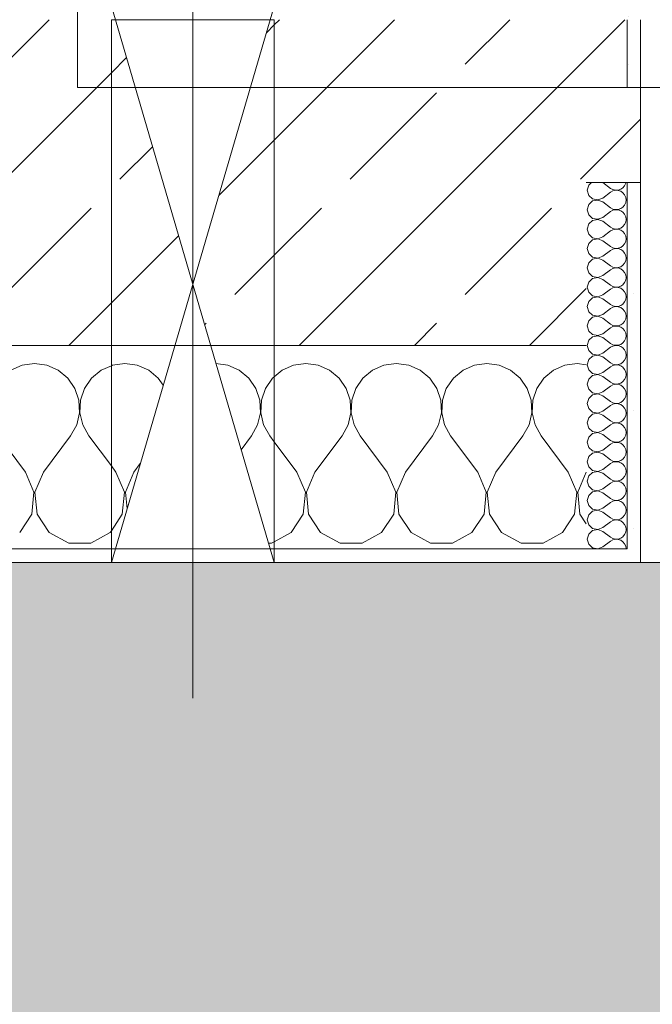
# Model space of a CAD drawing. Header units: metres. Extents: x -3.6 to 84.5, y -11 to 16.8.
# Tile 241 of 256: x 43.922 to 44.389, y -0.481 to 0.245. Entities that reach past the tile are written whole.
import ezdxf

# ---------------------------------------------------------------- set-up
doc = ezdxf.new("R2010")
doc.units = ezdxf.units.M
doc.header["$MEASUREMENT"] = 0
for name, color, linetype in [('154 - Bemaßung_ Beschriftung.Ausbau - Deckenspiegel', 7, 'Continuous'), ('302 - Elemente.Schraffur', 7, 'Continuous'), ('604 - Struktur.Wand Aussen', 7, 'Continuous'), ('Abbruch_604 - Struktur.Wand Aussen', 7, 'Continuous'), ('Neubau_604 - Struktur.Wand Aussen', 7, 'Continuous'), ('Neubau_653 - Abdeckung.TB Verkofferung', 7, 'Continuous')]:
    doc.layers.add(name, color=color, linetype=linetype)
doc.styles.add('ERSTELLTER_STIL_2', font='txt')
doc.linetypes.add('Abbruch 1', pattern='A,0,[1,2022.0244.A_L5A-PL04.04_iB_Deckenspiegel 2.OG1.Shx,S=0.001984,R=0,X=0,Y=0],-0.25,0', length=0.25)
doc.dimstyles.new('ERSTELLTER_STIL__2', dxfattribs={"dimtxt": 0.1, "dimasz": 0.0532, "dimexe": 0.18, "dimexo": 0.0625, "dimgap": 0, "dimtad": 1, "dimtih": 1, "dimtoh": 1, "dimzin": 0, "dimdsep": 46, "dimtxsty": 'ERSTELLTER_STIL_2', "dimblk": 'ARROWHEAD_2', "dimblk1": 'ARROWHEAD_2', "dimblk2": 'ARROWHEAD_2', "dimcen": 0.09, "dimse1": 1, "dimse2": 1, "dimclrd": 7, "dimclre": 7, "dimclrt": 7, "dimazin": 0, "dimtfac": 1, "dimtdec": 4, "dimtmove": 0, "dimatfit": 3, "dimfxl": 1, "dimtolj": 1, "dimtzin": 0, "dimarcsym": 0})
pattern_1 = [(0, (0, 0), (0, 0.08660254), [0, -0.05]), (0, (0.025, 0.0433), (0, 0.08660254), [0, -0.05])]
pattern_2 = [(45, (0, 0), (-0.0848528, 0.0848528), []), (45, (-0.04243, 0.04243), (-0.0848528, 0.0848528), [0.09, -0.03])]

# ---------------------------------------------------------------- blocks, each defined once
blk = doc.blocks.new('*X25')
at = {"layer": 'Abbruch_604 - Struktur.Wand Aussen', "color": 7, "linetype": 'Continuous', "lineweight": 5}
for p, q in [((43.99089, -0.0096), (43.98999, -0.01)), ((44, -0.00833), (43.99089, -0.0096)), ((44.00911, -0.0096), (44, -0.00833)), ((44.01752, -0.01331), (44.00911, -0.0096)), ((44.02461, -0.01918), (44.01752, -0.01331)), ((44.02821, -0.02442), (44.02461, -0.01918)), ((43.99333, -0.08833), (43.98999, -0.08388)), ((44.00667, -0.08833), (44.01132, -0.08213)), ((43.99962, -0.1033), (43.99333, -0.08833)), ((44.00667, -0.08833), (44.00038, -0.1033)), ((43.99808, -0.11947), (43.99962, -0.1033)), ((44.00038, -0.1033), (44.00154, -0.11553)), ((43.98999, -0.13165), (43.99808, -0.11947))]:
    blk.add_line(p, q, dxfattribs=at)
blk = doc.blocks.new('*X26')
at = {"layer": 'Abbruch_604 - Struktur.Wand Aussen', "color": 7, "linetype": 'Continuous', "lineweight": 5}
for p, q in [((44.07578, -0.0096), (44.06708, -0.00839)), ((44.08419, -0.01331), (44.07578, -0.0096)), ((44.09127, -0.01918), (44.08419, -0.01331)), ((44.09648, -0.02676), (44.09127, -0.01918)), ((44.10873, -0.01918), (44.10352, -0.02676)), ((44.10999, -0.01813), (44.10873, -0.01918)), ((44.09942, -0.03547), (44.09648, -0.02676)), ((44.10352, -0.02676), (44.10058, -0.03547)), ((44.09987, -0.04466), (44.09942, -0.03547)), ((44.10058, -0.03547), (44.10013, -0.04466)), ((44.09778, -0.05362), (44.09987, -0.04466)), ((44.10013, -0.04466), (44.10222, -0.05362)), ((44.09333, -0.06167), (44.09778, -0.05362)), ((44.10222, -0.05362), (44.10667, -0.06167)), ((44.08567, -0.07189), (44.09333, -0.06167)), ((44.10999, -0.0661), (44.10667, -0.06167)), ((44.10579, -0.14066), (44.10812, -0.14066)), ((44.10812, -0.14066), (44.10999, -0.13966))]:
    blk.add_line(p, q, dxfattribs=at)
blk = doc.blocks.new('*X98')
at = {"layer": '604 - Struktur.Wand Aussen', "color": 7, "linetype": 'Continuous', "lineweight": 5}
for p, q in [((43.92422, -0.0096), (43.91581, -0.01331)), ((43.93333, -0.00833), (43.92422, -0.0096)), ((43.94244, -0.0096), (43.93333, -0.00833)), ((43.95086, -0.01331), (43.94244, -0.0096)), ((43.95794, -0.01918), (43.95086, -0.01331)), ((43.98248, -0.01331), (43.97539, -0.01918)), ((43.98999, -0.01), (43.98248, -0.01331)), ((43.96315, -0.02676), (43.95794, -0.01918)), ((43.97539, -0.01918), (43.97019, -0.02676)), ((43.96609, -0.03547), (43.96315, -0.02676)), ((43.97019, -0.02676), (43.96725, -0.03547)), ((43.96653, -0.04466), (43.96609, -0.03547)), ((43.96725, -0.03547), (43.9668, -0.04466)), ((43.96445, -0.05362), (43.96653, -0.04466)), ((43.9668, -0.04466), (43.96888, -0.05362)), ((43.96, -0.06167), (43.96445, -0.05362)), ((43.96888, -0.05362), (43.97333, -0.06167)), ((43.92667, -0.08833), (43.90667, -0.06167)), ((43.94, -0.08833), (43.96, -0.06167)), ((43.98999, -0.08388), (43.97333, -0.06167)), ((43.93295, -0.1033), (43.92667, -0.08833)), ((43.94, -0.08833), (43.93371, -0.1033)), ((43.93142, -0.11947), (43.93295, -0.1033)), ((43.93371, -0.1033), (43.93525, -0.11947)), ((43.92243, -0.13299), (43.93142, -0.11947)), ((43.93525, -0.11947), (43.94424, -0.13299)), ((43.94424, -0.13299), (43.95855, -0.14066)), ((43.97479, -0.14066), (43.9891, -0.13299)), ((43.9891, -0.13299), (43.98999, -0.13165)), ((43.95855, -0.14066), (43.97479, -0.14066))]:
    blk.add_line(p, q, dxfattribs=at)
blk = doc.blocks.new('*X99')
at = {"layer": '604 - Struktur.Wand Aussen', "color": 7, "linetype": 'Continuous', "lineweight": 5}
for p, q in [((44.11581, -0.01331), (44.10999, -0.01813)), ((44.12422, -0.0096), (44.11581, -0.01331)), ((44.13333, -0.00833), (44.12422, -0.0096)), ((44.14244, -0.0096), (44.13333, -0.00833)), ((44.15086, -0.01331), (44.14244, -0.0096)), ((44.15794, -0.01918), (44.15086, -0.01331)), ((44.18248, -0.01331), (44.17539, -0.01918)), ((44.19089, -0.0096), (44.18248, -0.01331)), ((44.2, -0.00833), (44.19089, -0.0096)), ((44.20911, -0.0096), (44.2, -0.00833)), ((44.21752, -0.01331), (44.20911, -0.0096)), ((44.22461, -0.01918), (44.21752, -0.01331)), ((44.24914, -0.01331), (44.24206, -0.01918)), ((44.25756, -0.0096), (44.24914, -0.01331)), ((44.26667, -0.00833), (44.25756, -0.0096)), ((44.27578, -0.0096), (44.26667, -0.00833)), ((44.28419, -0.01331), (44.27578, -0.0096)), ((44.29127, -0.01918), (44.28419, -0.01331)), ((44.31581, -0.01331), (44.30873, -0.01918)), ((44.32422, -0.0096), (44.31581, -0.01331)), ((44.33333, -0.00833), (44.32422, -0.0096)), ((44.34, -0.00926), (44.33333, -0.00833)), ((44.16315, -0.02676), (44.15794, -0.01918)), ((44.17539, -0.01918), (44.17019, -0.02676)), ((44.22981, -0.02676), (44.22461, -0.01918)), ((44.24206, -0.01918), (44.23685, -0.02676)), ((44.29648, -0.02676), (44.29127, -0.01918)), ((44.30873, -0.01918), (44.30352, -0.02676)), ((44.16609, -0.03547), (44.16315, -0.02676)), ((44.17019, -0.02676), (44.16725, -0.03547)), ((44.23275, -0.03547), (44.22981, -0.02676)), ((44.23685, -0.02676), (44.23391, -0.03547)), ((44.29942, -0.03547), (44.29648, -0.02676)), ((44.30352, -0.02676), (44.30058, -0.03547)), ((44.16653, -0.04466), (44.16609, -0.03547)), ((44.16725, -0.03547), (44.1668, -0.04466)), ((44.2332, -0.04466), (44.23275, -0.03547)), ((44.23391, -0.03547), (44.23347, -0.04466)), ((44.29987, -0.04466), (44.29942, -0.03547)), ((44.30058, -0.03547), (44.30013, -0.04466)), ((44.16445, -0.05362), (44.16653, -0.04466)), ((44.1668, -0.04466), (44.16888, -0.05362)), ((44.23112, -0.05362), (44.2332, -0.04466)), ((44.23347, -0.04466), (44.23555, -0.05362)), ((44.29778, -0.05362), (44.29987, -0.04466)), ((44.30013, -0.04466), (44.30222, -0.05362)), ((44.16, -0.06167), (44.16445, -0.05362)), ((44.16888, -0.05362), (44.17333, -0.06167)), ((44.22667, -0.06167), (44.23112, -0.05362)), ((44.23555, -0.05362), (44.24, -0.06167)), ((44.29333, -0.06167), (44.29778, -0.05362)), ((44.30222, -0.05362), (44.30667, -0.06167)), ((44.14, -0.08833), (44.16, -0.06167)), ((44.19333, -0.08833), (44.17333, -0.06167)), ((44.20667, -0.08833), (44.22667, -0.06167)), ((44.26, -0.08833), (44.24, -0.06167)), ((44.27333, -0.08833), (44.29333, -0.06167)), ((44.32667, -0.08833), (44.30667, -0.06167)), ((44.12667, -0.08833), (44.10999, -0.0661)), ((44.13295, -0.1033), (44.12667, -0.08833)), ((44.14, -0.08833), (44.13371, -0.1033)), ((44.19962, -0.1033), (44.19333, -0.08833)), ((44.20667, -0.08833), (44.20038, -0.1033)), ((44.26629, -0.1033), (44.26, -0.08833)), ((44.27333, -0.08833), (44.26705, -0.1033)), ((44.33295, -0.1033), (44.32667, -0.08833)), ((44.34, -0.08833), (44.33371, -0.1033)), ((44.13142, -0.11947), (44.13295, -0.1033)), ((44.13371, -0.1033), (44.13525, -0.11947)), ((44.19808, -0.11947), (44.19962, -0.1033)), ((44.20038, -0.1033), (44.20192, -0.11947)), ((44.26475, -0.11947), (44.26629, -0.1033)), ((44.26705, -0.1033), (44.26858, -0.11947)), ((44.33142, -0.11947), (44.33295, -0.1033)), ((44.33371, -0.1033), (44.33525, -0.11947)), ((44.12243, -0.13299), (44.13142, -0.11947)), ((44.13525, -0.11947), (44.14424, -0.13299)), ((44.1891, -0.13299), (44.19808, -0.11947)), ((44.20192, -0.11947), (44.2109, -0.13299)), ((44.25576, -0.13299), (44.26475, -0.11947)), ((44.26858, -0.11947), (44.27757, -0.13299)), ((44.32243, -0.13299), (44.33142, -0.11947)), ((44.33525, -0.11947), (44.34, -0.12662)), ((44.10999, -0.13966), (44.12243, -0.13299)), ((44.14424, -0.13299), (44.15855, -0.14066)), ((44.17479, -0.14066), (44.1891, -0.13299)), ((44.2109, -0.13299), (44.22521, -0.14066)), ((44.24145, -0.14066), (44.25576, -0.13299)), ((44.27757, -0.13299), (44.29188, -0.14066)), ((44.30812, -0.14066), (44.32243, -0.13299)), ((44.15855, -0.14066), (44.17479, -0.14066)), ((44.22521, -0.14066), (44.24145, -0.14066)), ((44.29188, -0.14066), (44.30812, -0.14066))]:
    blk.add_line(p, q, dxfattribs=at)
blk = doc.blocks.new('*X136')
at = {"layer": '604 - Struktur.Wand Aussen', "color": 7, "linetype": 'Continuous', "lineweight": 5}
for p, q in [((44.34392, 0.125), (44.34178, 0.12304)), ((44.35214, 0.125), (44.35786, 0.12071)), ((44.36822, 0.12267), (44.36901, 0.12448)), ((44.36901, 0.12448), (44.36909, 0.125)), ((44.34178, 0.12304), (44.34071, 0.11929)), ((44.34071, 0.11929), (44.34178, 0.11553)), ((44.35214, 0.11357), (44.35786, 0.11786)), ((44.35786, 0.12071), (44.35958, 0.11976)), ((44.35958, 0.11881), (44.35786, 0.11786)), ((44.35958, 0.11976), (44.3615, 0.11931)), ((44.3615, 0.11926), (44.35958, 0.11881)), ((44.3615, 0.11931), (44.36347, 0.11941)), ((44.36347, 0.11916), (44.3615, 0.11926)), ((44.36347, 0.11941), (44.36534, 0.12004)), ((44.36534, 0.11853), (44.36347, 0.11916)), ((44.36534, 0.12004), (44.36696, 0.12116)), ((44.36696, 0.11742), (44.36534, 0.11853)), ((44.36696, 0.12116), (44.36822, 0.12267)), ((44.36822, 0.1159), (44.36696, 0.11742)), ((44.34178, 0.11553), (44.34466, 0.1129)), ((44.34466, 0.11139), (44.34178, 0.10876)), ((44.34466, 0.1129), (44.3485, 0.11217)), ((44.3485, 0.11211), (44.34466, 0.11139)), ((44.3485, 0.11217), (44.35214, 0.11357)), ((44.35214, 0.11071), (44.3485, 0.11211)), ((44.35214, 0.11071), (44.35786, 0.10643)), ((44.36901, 0.11409), (44.36822, 0.1159)), ((44.36822, 0.10839), (44.36901, 0.11019)), ((44.36929, 0.11214), (44.36901, 0.11409)), ((44.36901, 0.11019), (44.36929, 0.11214)), ((44.34178, 0.10876), (44.34071, 0.105)), ((44.34071, 0.105), (44.34178, 0.10124)), ((44.35214, 0.09929), (44.35786, 0.10357)), ((44.35786, 0.10643), (44.35958, 0.10547)), ((44.35958, 0.10453), (44.35786, 0.10357)), ((44.35958, 0.10547), (44.3615, 0.10503)), ((44.3615, 0.10497), (44.35958, 0.10453)), ((44.3615, 0.10503), (44.36347, 0.10512)), ((44.36347, 0.10488), (44.3615, 0.10497)), ((44.36347, 0.10512), (44.36534, 0.10575)), ((44.36534, 0.10425), (44.36347, 0.10488)), ((44.36534, 0.10575), (44.36696, 0.10687)), ((44.36696, 0.10313), (44.36534, 0.10425)), ((44.36696, 0.10687), (44.36822, 0.10839)), ((44.36822, 0.10161), (44.36696, 0.10313)), ((44.36901, 0.09981), (44.36822, 0.10161)), ((44.34178, 0.09447), (44.34071, 0.09071)), ((44.34178, 0.10124), (44.34466, 0.09861)), ((44.34466, 0.0971), (44.34178, 0.09447)), ((44.34466, 0.09861), (44.3485, 0.09789)), ((44.3485, 0.09783), (44.34466, 0.0971)), ((44.3485, 0.09789), (44.35214, 0.09929)), ((44.35214, 0.09643), (44.3485, 0.09783)), ((44.35214, 0.09643), (44.35786, 0.09214)), ((44.36822, 0.0941), (44.36901, 0.09591)), ((44.36929, 0.09786), (44.36901, 0.09981)), ((44.36901, 0.09591), (44.36929, 0.09786)), ((44.34071, 0.09071), (44.34178, 0.08696)), ((44.35214, 0.085), (44.35786, 0.08929)), ((44.35786, 0.09214), (44.35958, 0.09119)), ((44.35958, 0.09024), (44.35786, 0.08929)), ((44.35958, 0.09119), (44.3615, 0.09074)), ((44.3615, 0.09069), (44.35958, 0.09024)), ((44.3615, 0.09074), (44.36347, 0.09084)), ((44.36347, 0.09059), (44.3615, 0.09069)), ((44.36347, 0.09084), (44.36534, 0.09147)), ((44.36534, 0.08996), (44.36347, 0.09059)), ((44.36534, 0.09147), (44.36696, 0.09258)), ((44.36696, 0.08884), (44.36534, 0.08996)), ((44.36696, 0.09258), (44.36822, 0.0941)), ((44.36822, 0.08733), (44.36696, 0.08884)), ((44.36901, 0.08552), (44.36822, 0.08733)), ((44.34178, 0.08018), (44.34071, 0.07643)), ((44.34178, 0.08696), (44.34466, 0.08433)), ((44.34466, 0.08282), (44.34178, 0.08018)), ((44.34466, 0.08433), (44.3485, 0.0836)), ((44.3485, 0.08354), (44.34466, 0.08282)), ((44.3485, 0.0836), (44.35214, 0.085)), ((44.35214, 0.08214), (44.3485, 0.08354)), ((44.35214, 0.08214), (44.35786, 0.07786)), ((44.36696, 0.0783), (44.36822, 0.07982)), ((44.36822, 0.07982), (44.36901, 0.08162)), ((44.36929, 0.08357), (44.36901, 0.08552)), ((44.36901, 0.08162), (44.36929, 0.08357)), ((44.34071, 0.07643), (44.34178, 0.07267)), ((44.34178, 0.07267), (44.34466, 0.07004)), ((44.35214, 0.07071), (44.35786, 0.075)), ((44.35786, 0.07786), (44.35958, 0.0769)), ((44.35958, 0.07595), (44.35786, 0.075)), ((44.35958, 0.0769), (44.3615, 0.07646)), ((44.3615, 0.0764), (44.35958, 0.07595)), ((44.3615, 0.07646), (44.36347, 0.07655)), ((44.36347, 0.0763), (44.3615, 0.0764)), ((44.36347, 0.07655), (44.36534, 0.07718)), ((44.36534, 0.07567), (44.36347, 0.0763)), ((44.36534, 0.07718), (44.36696, 0.0783)), ((44.36696, 0.07456), (44.36534, 0.07567)), ((44.36822, 0.07304), (44.36696, 0.07456)), ((44.36901, 0.07124), (44.36822, 0.07304)), ((44.34178, 0.0659), (44.34071, 0.06214)), ((44.34466, 0.06853), (44.34178, 0.0659)), ((44.34466, 0.07004), (44.3485, 0.06931)), ((44.3485, 0.06926), (44.34466, 0.06853)), ((44.3485, 0.06931), (44.35214, 0.07071)), ((44.35214, 0.06786), (44.3485, 0.06926)), ((44.35214, 0.06786), (44.35786, 0.06357)), ((44.36696, 0.06401), (44.36822, 0.06553)), ((44.36822, 0.06553), (44.36901, 0.06733)), ((44.36929, 0.06929), (44.36901, 0.07124)), ((44.36901, 0.06733), (44.36929, 0.06929)), ((44.34071, 0.06214), (44.34178, 0.05839)), ((44.34178, 0.05839), (44.34466, 0.05575)), ((44.35214, 0.05643), (44.35786, 0.06071)), ((44.35786, 0.06357), (44.35958, 0.06262)), ((44.35958, 0.06167), (44.35786, 0.06071)), ((44.35958, 0.06262), (44.3615, 0.06217)), ((44.3615, 0.06211), (44.35958, 0.06167)), ((44.3615, 0.06217), (44.36347, 0.06227)), ((44.36347, 0.06202), (44.3615, 0.06211)), ((44.36347, 0.06227), (44.36534, 0.0629)), ((44.36534, 0.06139), (44.36347, 0.06202)), ((44.36534, 0.0629), (44.36696, 0.06401)), ((44.36696, 0.06027), (44.36534, 0.06139)), ((44.36822, 0.05876), (44.36696, 0.06027)), ((44.36901, 0.05695), (44.36822, 0.05876)), ((44.34178, 0.05161), (44.34071, 0.04786)), ((44.34466, 0.05425), (44.34178, 0.05161)), ((44.34466, 0.05575), (44.3485, 0.05503)), ((44.3485, 0.05497), (44.34466, 0.05425)), ((44.3485, 0.05503), (44.35214, 0.05643)), ((44.35214, 0.05357), (44.3485, 0.05497)), ((44.35214, 0.05357), (44.35786, 0.04929)), ((44.36696, 0.04973), (44.36822, 0.05124)), ((44.36822, 0.05124), (44.36901, 0.05305)), ((44.36929, 0.055), (44.36901, 0.05695)), ((44.36901, 0.05305), (44.36929, 0.055)), ((44.34071, 0.04786), (44.34178, 0.0441)), ((44.34178, 0.0441), (44.34466, 0.04147)), ((44.35214, 0.04214), (44.35786, 0.04643)), ((44.35786, 0.04929), (44.35958, 0.04833)), ((44.35958, 0.04738), (44.35786, 0.04643)), ((44.35958, 0.04833), (44.3615, 0.04789)), ((44.3615, 0.04783), (44.35958, 0.04738)), ((44.3615, 0.04789), (44.36347, 0.04798)), ((44.36347, 0.04773), (44.3615, 0.04783)), ((44.36347, 0.04798), (44.36534, 0.04861)), ((44.36534, 0.0471), (44.36347, 0.04773)), ((44.36534, 0.04861), (44.36696, 0.04973)), ((44.36696, 0.04599), (44.36534, 0.0471)), ((44.36822, 0.04447), (44.36696, 0.04599)), ((44.36901, 0.04267), (44.36822, 0.04447)), ((44.34178, 0.03733), (44.34071, 0.03357)), ((44.34466, 0.03996), (44.34178, 0.03733)), ((44.34466, 0.04147), (44.3485, 0.04074)), ((44.3485, 0.04069), (44.34466, 0.03996)), ((44.3485, 0.04074), (44.35214, 0.04214)), ((44.35214, 0.03929), (44.3485, 0.04069)), ((44.35214, 0.03929), (44.35786, 0.035)), ((44.36696, 0.03544), (44.36822, 0.03696)), ((44.36822, 0.03696), (44.36901, 0.03876)), ((44.36929, 0.04071), (44.36901, 0.04267)), ((44.36901, 0.03876), (44.36929, 0.04071)), ((44.34071, 0.03357), (44.34178, 0.02982)), ((44.34178, 0.02982), (44.34466, 0.02718)), ((44.35214, 0.02786), (44.35786, 0.03214)), ((44.35786, 0.035), (44.35958, 0.03405)), ((44.35958, 0.0331), (44.35786, 0.03214)), ((44.35958, 0.03405), (44.3615, 0.0336)), ((44.3615, 0.03354), (44.35958, 0.0331)), ((44.3615, 0.0336), (44.36347, 0.0337)), ((44.36347, 0.03345), (44.3615, 0.03354)), ((44.36347, 0.0337), (44.36534, 0.03433)), ((44.36534, 0.03282), (44.36347, 0.03345)), ((44.36534, 0.03433), (44.36696, 0.03544)), ((44.36696, 0.0317), (44.36534, 0.03282)), ((44.36822, 0.03018), (44.36696, 0.0317)), ((44.36901, 0.02838), (44.36822, 0.03018)), ((44.34178, 0.02304), (44.34071, 0.01929)), ((44.34466, 0.02567), (44.34178, 0.02304)), ((44.34466, 0.02718), (44.3485, 0.02646)), ((44.3485, 0.0264), (44.34466, 0.02567)), ((44.3485, 0.02646), (44.35214, 0.02786)), ((44.35214, 0.025), (44.3485, 0.0264)), ((44.35214, 0.025), (44.35786, 0.02071)), ((44.36696, 0.02116), (44.36822, 0.02267)), ((44.36822, 0.02267), (44.36901, 0.02448)), ((44.36929, 0.02643), (44.36901, 0.02838)), ((44.36901, 0.02448), (44.36929, 0.02643)), ((44.34071, 0.01929), (44.34178, 0.01553)), ((44.34178, 0.01553), (44.34466, 0.0129)), ((44.35214, 0.01357), (44.35786, 0.01786)), ((44.35786, 0.02071), (44.35958, 0.01976)), ((44.35958, 0.01881), (44.35786, 0.01786)), ((44.35958, 0.01976), (44.3615, 0.01931)), ((44.3615, 0.01926), (44.35958, 0.01881)), ((44.3615, 0.01931), (44.36347, 0.01941)), ((44.36347, 0.01916), (44.3615, 0.01926)), ((44.36347, 0.01941), (44.36534, 0.02004)), ((44.36534, 0.01853), (44.36347, 0.01916)), ((44.36534, 0.02004), (44.36696, 0.02116)), ((44.36696, 0.01742), (44.36534, 0.01853)), ((44.36822, 0.0159), (44.36696, 0.01742)), ((44.36901, 0.01409), (44.36822, 0.0159)), ((44.34178, 0.00876), (44.34071, 0.005)), ((44.34466, 0.01139), (44.34178, 0.00876)), ((44.34466, 0.0129), (44.3485, 0.01217)), ((44.3485, 0.01211), (44.34466, 0.01139)), ((44.3485, 0.01217), (44.35214, 0.01357)), ((44.35214, 0.01071), (44.3485, 0.01211)), ((44.35214, 0.01071), (44.35786, 0.00643)), ((44.36696, 0.00687), (44.36822, 0.00839)), ((44.36822, 0.00839), (44.36901, 0.01019)), ((44.36929, 0.01214), (44.36901, 0.01409)), ((44.36901, 0.01019), (44.36929, 0.01214)), ((44.34071, 0.005), (44.34178, 0.00124)), ((44.34178, 0.00124), (44.34466, -0.00139)), ((44.35214, -0.00071), (44.35786, 0.00357)), ((44.35786, 0.00643), (44.35958, 0.00547)), ((44.35958, 0.00453), (44.35786, 0.00357)), ((44.35958, 0.00547), (44.3615, 0.00503)), ((44.3615, 0.00497), (44.35958, 0.00453)), ((44.3615, 0.00503), (44.36347, 0.00512)), ((44.36347, 0.00488), (44.3615, 0.00497)), ((44.36347, 0.00512), (44.36534, 0.00575)), ((44.36534, 0.00425), (44.36347, 0.00488)), ((44.36534, 0.00575), (44.36696, 0.00687)), ((44.36696, 0.00313), (44.36534, 0.00425)), ((44.36822, 0.00161), (44.36696, 0.00313)), ((44.36901, -0.00019), (44.36822, 0.00161)), ((44.34178, -0.00553), (44.34071, -0.00929)), ((44.34466, -0.0029), (44.34178, -0.00553)), ((44.34466, -0.00139), (44.3485, -0.00211)), ((44.3485, -0.00217), (44.34466, -0.0029)), ((44.3485, -0.00211), (44.35214, -0.00071)), ((44.35214, -0.00357), (44.3485, -0.00217)), ((44.35214, -0.00357), (44.35786, -0.00786)), ((44.36696, -0.00742), (44.36822, -0.0059)), ((44.36822, -0.0059), (44.36901, -0.00409)), ((44.36929, -0.00214), (44.36901, -0.00019)), ((44.36901, -0.00409), (44.36929, -0.00214)), ((44.34071, -0.00929), (44.34178, -0.01304)), ((44.34178, -0.01304), (44.34466, -0.01567)), ((44.35214, -0.015), (44.35786, -0.01071)), ((44.35786, -0.00786), (44.35958, -0.00881)), ((44.35958, -0.00976), (44.35786, -0.01071)), ((44.35958, -0.00881), (44.3615, -0.00926)), ((44.3615, -0.00931), (44.35958, -0.00976)), ((44.3615, -0.00926), (44.36347, -0.00916)), ((44.36347, -0.00941), (44.3615, -0.00931)), ((44.36347, -0.00916), (44.36534, -0.00853)), ((44.36534, -0.01004), (44.36347, -0.00941)), ((44.36534, -0.00853), (44.36696, -0.00742)), ((44.36696, -0.01116), (44.36534, -0.01004)), ((44.36822, -0.01267), (44.36696, -0.01116)), ((44.36901, -0.01448), (44.36822, -0.01267)), ((44.36929, -0.01643), (44.36901, -0.01448)), ((44.34178, -0.01982), (44.34071, -0.02357)), ((44.34466, -0.01718), (44.34178, -0.01982)), ((44.34466, -0.01567), (44.3485, -0.0164)), ((44.3485, -0.01646), (44.34466, -0.01718)), ((44.3485, -0.0164), (44.35214, -0.015)), ((44.35214, -0.01786), (44.3485, -0.01646)), ((44.35214, -0.01786), (44.35786, -0.02214)), ((44.36534, -0.02282), (44.36696, -0.0217)), ((44.36696, -0.0217), (44.36822, -0.02018)), ((44.36822, -0.02018), (44.36901, -0.01838)), ((44.36901, -0.01838), (44.36929, -0.01643)), ((44.34071, -0.02357), (44.34178, -0.02733)), ((44.34178, -0.02733), (44.34466, -0.02996)), ((44.35214, -0.02929), (44.35786, -0.025)), ((44.35786, -0.02214), (44.35958, -0.0231)), ((44.35958, -0.02405), (44.35786, -0.025)), ((44.35958, -0.0231), (44.3615, -0.02354)), ((44.3615, -0.0236), (44.35958, -0.02405)), ((44.3615, -0.02354), (44.36347, -0.02345)), ((44.36347, -0.0237), (44.3615, -0.0236)), ((44.36347, -0.02345), (44.36534, -0.02282)), ((44.36534, -0.02433), (44.36347, -0.0237)), ((44.36696, -0.02544), (44.36534, -0.02433)), ((44.36822, -0.02696), (44.36696, -0.02544)), ((44.36901, -0.02876), (44.36822, -0.02696)), ((44.36929, -0.03071), (44.36901, -0.02876)), ((44.34178, -0.0341), (44.34071, -0.03786)), ((44.34466, -0.03147), (44.34178, -0.0341)), ((44.34466, -0.02996), (44.3485, -0.03069)), ((44.3485, -0.03074), (44.34466, -0.03147)), ((44.3485, -0.03069), (44.35214, -0.02929)), ((44.35214, -0.03214), (44.3485, -0.03074)), ((44.35214, -0.03214), (44.35786, -0.03643)), ((44.36534, -0.0371), (44.36696, -0.03599)), ((44.36696, -0.03599), (44.36822, -0.03447)), ((44.36822, -0.03447), (44.36901, -0.03267)), ((44.36901, -0.03267), (44.36929, -0.03071)), ((44.34071, -0.03786), (44.34178, -0.04161)), ((44.34178, -0.04161), (44.34466, -0.04425)), ((44.35214, -0.04357), (44.35786, -0.03929)), ((44.35786, -0.03643), (44.35958, -0.03738)), ((44.35958, -0.03833), (44.35786, -0.03929)), ((44.35958, -0.03738), (44.3615, -0.03783)), ((44.3615, -0.03789), (44.35958, -0.03833)), ((44.3615, -0.03783), (44.36347, -0.03773)), ((44.36347, -0.03798), (44.3615, -0.03789)), ((44.36347, -0.03773), (44.36534, -0.0371)), ((44.36534, -0.03861), (44.36347, -0.03798)), ((44.36696, -0.03973), (44.36534, -0.03861)), ((44.36822, -0.04124), (44.36696, -0.03973)), ((44.36901, -0.04305), (44.36822, -0.04124)), ((44.36929, -0.045), (44.36901, -0.04305)), ((44.34178, -0.04839), (44.34071, -0.05214)), ((44.34466, -0.04575), (44.34178, -0.04839)), ((44.34466, -0.04425), (44.3485, -0.04497)), ((44.3485, -0.04503), (44.34466, -0.04575)), ((44.3485, -0.04497), (44.35214, -0.04357)), ((44.35214, -0.04643), (44.3485, -0.04503)), ((44.35214, -0.04643), (44.35786, -0.05071)), ((44.35786, -0.05071), (44.35958, -0.05167)), ((44.36534, -0.05139), (44.36696, -0.05027)), ((44.36696, -0.05027), (44.36822, -0.04876)), ((44.36822, -0.04876), (44.36901, -0.04695)), ((44.36901, -0.04695), (44.36929, -0.045)), ((44.34071, -0.05214), (44.34178, -0.0559)), ((44.34178, -0.0559), (44.34466, -0.05853)), ((44.3485, -0.05926), (44.35214, -0.05786)), ((44.35214, -0.05786), (44.35786, -0.05357)), ((44.35958, -0.05262), (44.35786, -0.05357)), ((44.35958, -0.05167), (44.3615, -0.05211)), ((44.3615, -0.05217), (44.35958, -0.05262)), ((44.3615, -0.05211), (44.36347, -0.05202)), ((44.36347, -0.05227), (44.3615, -0.05217)), ((44.36347, -0.05202), (44.36534, -0.05139)), ((44.36534, -0.0529), (44.36347, -0.05227)), ((44.36696, -0.05401), (44.36534, -0.0529)), ((44.36822, -0.05553), (44.36696, -0.05401)), ((44.36901, -0.05733), (44.36822, -0.05553)), ((44.36929, -0.05929), (44.36901, -0.05733)), ((44.34178, -0.06267), (44.34071, -0.06643)), ((44.34466, -0.06004), (44.34178, -0.06267)), ((44.34466, -0.05853), (44.3485, -0.05926)), ((44.3485, -0.05931), (44.34466, -0.06004)), ((44.35214, -0.06071), (44.3485, -0.05931)), ((44.35214, -0.06071), (44.35786, -0.065)), ((44.35786, -0.065), (44.35958, -0.06595)), ((44.36534, -0.06567), (44.36696, -0.06456)), ((44.36696, -0.06456), (44.36822, -0.06304)), ((44.36822, -0.06304), (44.36901, -0.06124)), ((44.36901, -0.06124), (44.36929, -0.05929)), ((44.34071, -0.06643), (44.34178, -0.07018)), ((44.34178, -0.07018), (44.34466, -0.07282)), ((44.3485, -0.07354), (44.35214, -0.07214)), ((44.35214, -0.07214), (44.35786, -0.06786)), ((44.35958, -0.0669), (44.35786, -0.06786)), ((44.35958, -0.06595), (44.3615, -0.0664)), ((44.3615, -0.06646), (44.35958, -0.0669)), ((44.3615, -0.0664), (44.36347, -0.0663)), ((44.36347, -0.06655), (44.3615, -0.06646)), ((44.36347, -0.0663), (44.36534, -0.06567)), ((44.36534, -0.06718), (44.36347, -0.06655)), ((44.36696, -0.0683), (44.36534, -0.06718)), ((44.36822, -0.06982), (44.36696, -0.0683)), ((44.36901, -0.07162), (44.36822, -0.06982)), ((44.36929, -0.07357), (44.36901, -0.07162)), ((44.34178, -0.07696), (44.34071, -0.08071)), ((44.34466, -0.07433), (44.34178, -0.07696)), ((44.34466, -0.07282), (44.3485, -0.07354)), ((44.3485, -0.0736), (44.34466, -0.07433)), ((44.35214, -0.075), (44.3485, -0.0736)), ((44.35214, -0.075), (44.35786, -0.07929)), ((44.35786, -0.07929), (44.35958, -0.08024)), ((44.36534, -0.07996), (44.36696, -0.07884)), ((44.36696, -0.07884), (44.36822, -0.07733)), ((44.36822, -0.07733), (44.36901, -0.07552)), ((44.36901, -0.07552), (44.36929, -0.07357)), ((44.34071, -0.08071), (44.34178, -0.08447)), ((44.34178, -0.08447), (44.34466, -0.0871)), ((44.3485, -0.08783), (44.35214, -0.08643)), ((44.35214, -0.08643), (44.35786, -0.08214)), ((44.35958, -0.08119), (44.35786, -0.08214)), ((44.35958, -0.08024), (44.3615, -0.08069)), ((44.3615, -0.08074), (44.35958, -0.08119)), ((44.3615, -0.08069), (44.36347, -0.08059)), ((44.36347, -0.08084), (44.3615, -0.08074)), ((44.36347, -0.08059), (44.36534, -0.07996)), ((44.36534, -0.08147), (44.36347, -0.08084)), ((44.36696, -0.08258), (44.36534, -0.08147)), ((44.36822, -0.0841), (44.36696, -0.08258)), ((44.36901, -0.08591), (44.36822, -0.0841)), ((44.36929, -0.08786), (44.36901, -0.08591)), ((44.34178, -0.09124), (44.34071, -0.095)), ((44.34466, -0.08861), (44.34178, -0.09124)), ((44.34466, -0.0871), (44.3485, -0.08783)), ((44.3485, -0.08789), (44.34466, -0.08861)), ((44.35214, -0.08929), (44.3485, -0.08789)), ((44.35214, -0.08929), (44.35786, -0.09357)), ((44.35786, -0.09357), (44.35958, -0.09453)), ((44.36347, -0.09488), (44.36534, -0.09425)), ((44.36534, -0.09425), (44.36696, -0.09313)), ((44.36696, -0.09313), (44.36822, -0.09161)), ((44.36822, -0.09161), (44.36901, -0.08981)), ((44.36901, -0.08981), (44.36929, -0.08786)), ((44.34071, -0.095), (44.34178, -0.09876)), ((44.34178, -0.09876), (44.34466, -0.10139)), ((44.34466, -0.10139), (44.3485, -0.10211)), ((44.3485, -0.10211), (44.35214, -0.10071)), ((44.35214, -0.10071), (44.35786, -0.09643)), ((44.35958, -0.09547), (44.35786, -0.09643)), ((44.35958, -0.09453), (44.3615, -0.09497)), ((44.3615, -0.09503), (44.35958, -0.09547)), ((44.3615, -0.09497), (44.36347, -0.09488)), ((44.36347, -0.09512), (44.3615, -0.09503)), ((44.36534, -0.09575), (44.36347, -0.09512)), ((44.36696, -0.09687), (44.36534, -0.09575)), ((44.36822, -0.09839), (44.36696, -0.09687)), ((44.36901, -0.10019), (44.36822, -0.09839)), ((44.36929, -0.10214), (44.36901, -0.10019)), ((44.34178, -0.10553), (44.34071, -0.10929)), ((44.34466, -0.1029), (44.34178, -0.10553)), ((44.3485, -0.10217), (44.34466, -0.1029)), ((44.35214, -0.10357), (44.3485, -0.10217)), ((44.35214, -0.10357), (44.35786, -0.10786)), ((44.35786, -0.10786), (44.35958, -0.10881)), ((44.35958, -0.10881), (44.3615, -0.10926)), ((44.36347, -0.10916), (44.36534, -0.10853)), ((44.36534, -0.10853), (44.36696, -0.10742)), ((44.36696, -0.10742), (44.36822, -0.1059)), ((44.36822, -0.1059), (44.36901, -0.10409)), ((44.36901, -0.10409), (44.36929, -0.10214)), ((44.34071, -0.10929), (44.34178, -0.11304)), ((44.34178, -0.11304), (44.34466, -0.11567)), ((44.34466, -0.11567), (44.3485, -0.1164)), ((44.3485, -0.1164), (44.35214, -0.115)), ((44.35214, -0.115), (44.35786, -0.11071)), ((44.35958, -0.10976), (44.35786, -0.11071)), ((44.3615, -0.10931), (44.35958, -0.10976)), ((44.3615, -0.10926), (44.36347, -0.10916)), ((44.36347, -0.10941), (44.3615, -0.10931)), ((44.36534, -0.11004), (44.36347, -0.10941)), ((44.36696, -0.11116), (44.36534, -0.11004)), ((44.36822, -0.11267), (44.36696, -0.11116)), ((44.36901, -0.11448), (44.36822, -0.11267)), ((44.36929, -0.11643), (44.36901, -0.11448)), ((44.34178, -0.11982), (44.34071, -0.12357)), ((44.34466, -0.11718), (44.34178, -0.11982)), ((44.3485, -0.11646), (44.34466, -0.11718)), ((44.35214, -0.11786), (44.3485, -0.11646)), ((44.35214, -0.11786), (44.35786, -0.12214)), ((44.35786, -0.12214), (44.35958, -0.1231)), ((44.35958, -0.1231), (44.3615, -0.12354)), ((44.36347, -0.12345), (44.36534, -0.12282)), ((44.36534, -0.12282), (44.36696, -0.1217)), ((44.36696, -0.1217), (44.36822, -0.12018)), ((44.36822, -0.12018), (44.36901, -0.11838)), ((44.36901, -0.11838), (44.36929, -0.11643)), ((44.34071, -0.12357), (44.34178, -0.12733)), ((44.34178, -0.12733), (44.34466, -0.12996)), ((44.34466, -0.12996), (44.3485, -0.13069)), ((44.3485, -0.13069), (44.35214, -0.12929)), ((44.35214, -0.12929), (44.35786, -0.125)), ((44.35958, -0.12405), (44.35786, -0.125)), ((44.3615, -0.1236), (44.35958, -0.12405)), ((44.3615, -0.12354), (44.36347, -0.12345)), ((44.36347, -0.1237), (44.3615, -0.1236)), ((44.36534, -0.12433), (44.36347, -0.1237)), ((44.36696, -0.12544), (44.36534, -0.12433)), ((44.36822, -0.12696), (44.36696, -0.12544)), ((44.36901, -0.12876), (44.36822, -0.12696)), ((44.36929, -0.13071), (44.36901, -0.12876)), ((44.34178, -0.1341), (44.34071, -0.13786)), ((44.34071, -0.13786), (44.34178, -0.14161)), ((44.34466, -0.13147), (44.34178, -0.1341)), ((44.3485, -0.13074), (44.34466, -0.13147)), ((44.35214, -0.13214), (44.3485, -0.13074)), ((44.35214, -0.13214), (44.35786, -0.13643)), ((44.35786, -0.13643), (44.35958, -0.13738)), ((44.35958, -0.13738), (44.3615, -0.13783)), ((44.3615, -0.13783), (44.36347, -0.13773)), ((44.36347, -0.13773), (44.36534, -0.1371)), ((44.36534, -0.1371), (44.36696, -0.13599)), ((44.36696, -0.13599), (44.36822, -0.13447)), ((44.36822, -0.13447), (44.36901, -0.13267)), ((44.36901, -0.13267), (44.36929, -0.13071)), ((44.34178, -0.14161), (44.34466, -0.14425)), ((44.34466, -0.14425), (44.3485, -0.14497)), ((44.3485, -0.14497), (44.35214, -0.14357)), ((44.35214, -0.14357), (44.35786, -0.13929)), ((44.35958, -0.13833), (44.35786, -0.13929)), ((44.3615, -0.13789), (44.35958, -0.13833)), ((44.36347, -0.13798), (44.3615, -0.13789)), ((44.36534, -0.13861), (44.36347, -0.13798)), ((44.36696, -0.13973), (44.36534, -0.13861)), ((44.36822, -0.14124), (44.36696, -0.13973)), ((44.36901, -0.14305), (44.36822, -0.14124)), ((44.36929, -0.145), (44.36901, -0.14305))]:
    blk.add_line(p, q, dxfattribs=at)
blk = doc.blocks.new('*D177')
at = {"layer": '154 - Bemaßung_ Beschriftung.Ausbau - Deckenspiegel', "color": 7, "linetype": 'Continuous', "lineweight": 5}
for p, q in [((43.96499, -0.90386), (43.96499, -0.79886)), ((44.41749, -0.90386), (44.41749, -0.79886)), ((43.9852, -0.81636), (43.94478, -0.88636)), ((44.4377, -0.81636), (44.39728, -0.88636)), ((43.93076, -0.85136), (43.96499, -0.85136)), ((43.96499, -0.85136), (44.41749, -0.85136))]:
    blk.add_line(p, q, dxfattribs=at)
at = {"layer": '154 - Bemaßung_ Beschriftung.Ausbau - Deckenspiegel', "color": 7, "lineweight": 5, "insert": (44.06527, -0.833), "char_height": 0.1, "attachment_point": 7, "style": 'ERSTELLTER_STIL_2'}
blk.add_mtext('\\A1;{\\pql;\\fArial|b0|i0|c0|p38;45\\fArial|b0|i0|c0|p38;\\A1{\\H.66x;\\S25^  ;}}', dxfattribs=at)
blk = doc.blocks.new('ARROWHEAD_2')
at = {"color": 0, "linetype": 'Continuous', "lineweight": 0}
for p, q in [((-0.378, -0.655), (0.378, 0.655)), ((0, 0), (-1, 0))]:
    blk.add_line(p, q, dxfattribs=at)
blk = doc.blocks.new('*D345')
at = {"layer": '154 - Bemaßung_ Beschriftung.Ausbau - Deckenspiegel', "color": 7, "linetype": 'Continuous', "lineweight": 5}
for p, q in [((43.96499, -1.10386), (43.96499, -0.99886)), ((44.41749, -1.10386), (44.41749, -0.99886)), ((43.9852, -1.01636), (43.94478, -1.08636)), ((44.4377, -1.01636), (44.39728, -1.08636)), ((43.93076, -1.05136), (43.96499, -1.05136)), ((43.96499, -1.05136), (44.41749, -1.05136))]:
    blk.add_line(p, q, dxfattribs=at)
at = {"layer": '154 - Bemaßung_ Beschriftung.Ausbau - Deckenspiegel', "color": 7, "lineweight": 5, "insert": (44.06527, -1.033), "char_height": 0.1, "attachment_point": 7, "style": 'ERSTELLTER_STIL_2'}
blk.add_mtext('\\A1;{\\pql;\\fArial|b0|i0|c0|p38;45\\fArial|b0|i0|c0|p38;\\A1{\\H.66x;\\S25^  ;}}', dxfattribs=at)

msp = doc.modelspace()

# ---------------------------------------------------------------- hatches: boundary and pattern name
at = {"layer": '302 - Elemente.Schraffur', "linetype": 'Continuous', "lineweight": 0, "true_color": 0x191919}
msp.add_hatch(color=250, dxfattribs=at).paths.add_polyline_path([(43.72998, -3.31), (55.21999, -3.31), (55.21999, -0.155), (43.73, -0.155)])
at = {"layer": '604 - Struktur.Wand Aussen', "linetype": 'Continuous', "lineweight": 0, "true_color": 0x000000}
h = msp.add_hatch(dxfattribs=at)
h.set_pattern_fill('Gips_0001', color=18, style=0, pattern_type=2)
h.set_pattern_definition([(45, (0, 0), (-0.01767767, 0.01767767), [0, -0.025])])
h.paths.add_polyline_path([(44.37, 0.255), (44.37, 0.195), (44.38, 0.195), (44.38, 0.255)])
h = msp.add_hatch(dxfattribs=at)
h.set_pattern_fill('Beton__Stahlbeton_0001', color=18, style=0, pattern_type=2)
h.set_pattern_definition(pattern_2)
h.paths.add_polyline_path([(43.14, 0.195), (43.14, 0.125), (43.15, 0.125), (43.18, 0.125), (43.18, 0.005), (43.98999, 0.005), (43.98999, 0.245), (43.15, 0.245), (43.15, 0.195)])
h = msp.add_hatch(dxfattribs=at)
h.set_pattern_fill('Beton__Stahlbeton_0001', color=18, style=0, pattern_type=2)
h.set_pattern_definition(pattern_2)
h.paths.add_polyline_path([(44.10999, 0.245), (44.10999, 0.005), (44.34, 0.005), (44.34, 0.125), (44.37, 0.125), (44.38, 0.125), (44.38, 0.195), (44.37, 0.195), (44.37, 0.245)])
h = msp.add_hatch(dxfattribs=at)
h.set_pattern_fill('Verputz_0001', color=18, style=0, pattern_type=2)
h.set_pattern_definition(pattern_1)
h.paths.add_polyline_path([(44.38, 0.125), (44.37, 0.125), (44.37, -0.155), (44.38, -0.155)])
h = msp.add_hatch(dxfattribs=at)
h.set_pattern_fill('Verputz_0001', color=18, style=0, pattern_type=2)
h.set_pattern_definition(pattern_1)
h.paths.add_polyline_path([(43.15, -0.155), (43.98999, -0.155), (43.98999, -0.145), (43.15, -0.145)])
h = msp.add_hatch(dxfattribs=at)
h.set_pattern_fill('Verputz_0001', color=18, style=0, pattern_type=2)
h.set_pattern_definition(pattern_1)
h.paths.add_polyline_path([(44.10999, -0.145), (44.10999, -0.155), (44.37, -0.155), (44.37, -0.145)])
at = {"layer": 'Abbruch_604 - Struktur.Wand Aussen', "linetype": 'Continuous', "lineweight": 0, "true_color": 0x000000}
h = msp.add_hatch(dxfattribs=at)
h.set_pattern_fill('Beton__Stahlbeton_0001', color=18, style=0, pattern_type=2)
h.set_pattern_definition(pattern_2)
h.paths.add_polyline_path([(43.98999, 0.005), (44.03682, 0.005), (44.04999, 0.05), (43.99292, 0.245), (43.98999, 0.245)])
h = msp.add_hatch(dxfattribs=at)
h.set_pattern_fill('Beton__Stahlbeton_0001', color=18, style=0, pattern_type=2)
h.set_pattern_definition(pattern_2)
h.paths.add_polyline_path([(44.04999, 0.05), (44.06316, 0.005), (44.10999, 0.005), (44.10999, 0.245), (44.10706, 0.245)])
h = msp.add_hatch(dxfattribs=at)
h.set_pattern_fill('Verputz_0001', color=18, style=0, pattern_type=2)
h.set_pattern_definition(pattern_1)
h.paths.add_polyline_path([(43.98999, -0.145), (43.98999, -0.155), (43.99292, -0.145)])
h = msp.add_hatch(dxfattribs=at)
h.set_pattern_fill('Verputz_0001', color=18, style=0, pattern_type=2)
h.set_pattern_definition(pattern_1)
h.paths.add_polyline_path([(44.10706, -0.145), (44.10999, -0.155), (44.10999, -0.145)])

# ---------------------------------------------------------------- linework, layer by layer
at = {"layer": '604 - Struktur.Wand Aussen', "color": 7, "linetype": 'Continuous', "lineweight": 13}
for p, q in [((44.37, 0.245), (44.37, 0.195)), ((44.38, 0.125), (44.38, 0.195)), ((43.18, 0.005), (43.98999, 0.005)), ((44.10999, 0.005), (44.34, 0.005)), ((44.38, -0.155), (46.78, -0.155))]:
    msp.add_line(p, q, dxfattribs=at)
at = {"layer": '604 - Struktur.Wand Aussen', "color": 7, "linetype": 'Continuous', "lineweight": 5}
for p, q in [((44.38, 0.195), (44.38, 0.245)), ((44.37, 0.195), (44.38, 0.195)), ((44.34, 0.125), (44.37, 0.125)), ((44.37, 0.125), (44.37, -0.145)), ((44.37, 0.125), (44.38, 0.125)), ((44.37, -0.145), (44.37, 0.125)), ((44.38, 0.005), (44.38, 0.125)), ((44.38, -0.005), (44.38, 0.005)), ((44.38, -0.145), (44.38, -0.005)), ((43.18, -0.145), (43.98999, -0.145)), ((44.10999, -0.145), (44.34, -0.145)), ((44.34, -0.145), (44.37, -0.145)), ((44.38, -0.155), (44.38, -0.145)), ((44.37, -0.155), (44.38, -0.155))]:
    msp.add_line(p, q, dxfattribs=at)
at = {"layer": '604 - Struktur.Wand Aussen', "color": 7, "linetype": 'Continuous', "lineweight": 5, "flags": 128}
for points in [[(43.15, -0.155), (43.98999, -0.155)], [(44.10999, -0.155), (44.37, -0.155)]]:
    msp.add_lwpolyline(points, dxfattribs=at)
at = {"layer": 'Abbruch_604 - Struktur.Wand Aussen', "color": 160, "linetype": 'Abbruch 1', "lineweight": 5, "true_color": 0x3232ff}
msp.add_line((44.04999, -0.255), (44.04999, 0.355), dxfattribs=at)
at = {"layer": 'Abbruch_604 - Struktur.Wand Aussen', "color": 7, "linetype": 'Abbruch 1', "lineweight": 13}
for p, q in [((44.10999, 0.245), (43.98999, 0.245)), ((43.98999, 0.245), (43.98999, 0.005)), ((44.10999, 0.005), (44.10999, 0.245)), ((43.98999, 0.005), (44.10999, 0.005)), ((43.98999, 0.005), (44.10999, 0.005))]:
    msp.add_line(p, q, dxfattribs=at)
at = {"layer": 'Abbruch_604 - Struktur.Wand Aussen', "color": 7, "linetype": 'Abbruch 1', "lineweight": 5}
for p, q in [((43.98999, 0.005), (43.98999, -0.005)), ((44.10999, -0.005), (44.10999, 0.005)), ((43.98999, -0.005), (43.98999, -0.145)), ((44.10999, -0.145), (44.10999, -0.005)), ((43.98999, -0.145), (44.10999, -0.145)), ((43.98999, -0.145), (44.10999, -0.145)), ((43.98999, -0.145), (43.98999, -0.155)), ((44.10999, -0.155), (44.10999, -0.145))]:
    msp.add_line(p, q, dxfattribs=at)
at = {"layer": 'Abbruch_604 - Struktur.Wand Aussen', "color": 7, "linetype": 'Abbruch 1', "lineweight": 5, "flags": 128}
msp.add_lwpolyline([(43.98999, -0.155), (44.10999, -0.155)], dxfattribs=at)
at = {"layer": 'Neubau_604 - Struktur.Wand Aussen', "color": 1, "linetype": 'Continuous', "lineweight": 9}
for p, q in [((44.10999, -0.155), (43.98999, 0.255)), ((43.98999, -0.155), (44.10999, 0.255))]:
    msp.add_line(p, q, dxfattribs=at)
at = {"layer": 'Neubau_653 - Abdeckung.TB Verkofferung', "color": 1, "linetype": 'Continuous', "lineweight": 9}
for q in [(43.96499, 0.74948), (47.27, 0.19498)]:
    msp.add_line((43.96499, 0.19498), q, dxfattribs=at)

# ---------------------------------------------------------------- block references
at = {"layer": '604 - Struktur.Wand Aussen', "color": 7, "lineweight": 18}
for name in ['*X136', '*X98', '*X99']:
    msp.add_blockref(name, (0, 0), dxfattribs=at)
at = {"layer": 'Neubau_604 - Struktur.Wand Aussen', "color": 7, "linetype": 'Continuous', "lineweight": 9}
for name in ['*X25', '*X26']:
    msp.add_blockref(name, (0, 0), dxfattribs=at)

# ---------------------------------------------------------------- dimensions: what is measured, and where the dimension line sits
at = {"layer": '154 - Bemaßung_ Beschriftung.Ausbau - Deckenspiegel', "color": 7, "linetype": 'Continuous', "lineweight": 5}
for base, picture, middle in [((44.41749, -0.85136), '*D177', (44.31468, -0.78136)), ((44.41749, -1.05136), '*D345', (44.31468, -0.98136))]:
    dim = msp.add_linear_dim(base=base, p1=(43.96499, 0.74948), p2=(44.41749, 0.74948), dimstyle='ERSTELLTER_STIL__2', dxfattribs=at)
    dim.commit()
    dim.dimension.update_dxf_attribs({"geometry": picture, "text_midpoint": middle, "dimtype": 160})

doc.saveas('drawing.dxf')
